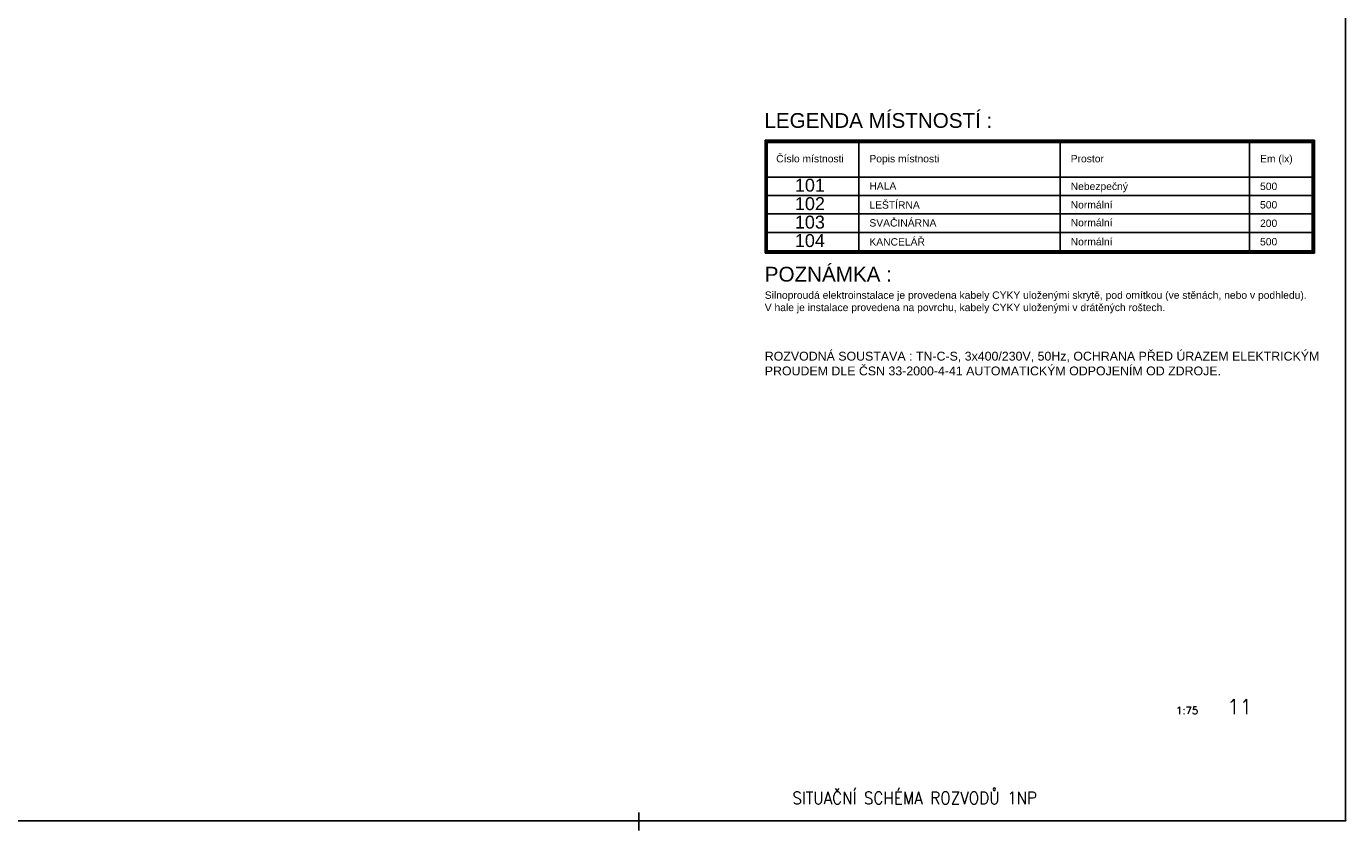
# Model space of a CAD drawing. Extents: x -10604 to 417874, y -84886 to -28187.
# Tile 22 of 32: x 83620 to 110442, y -84886 to -68549. Entities that reach past the tile are written whole.
import ezdxf

# ---------------------------------------------------------------- set-up
doc = ezdxf.new("R2010")
doc.units = 0
doc.header["$MEASUREMENT"] = 0
doc.layers.get('0').update_dxf_attribs({"linetype": 'CONTINUOUS'})
for name, color, linetype in [('__91-Rozpiska', 207, 'CONTINUOUS'), ('__Bílá', 7, 'CONTINUOUS'), ('IN_RAZITKO', 7, 'CONTINUOUS'), ('OBRYSY', 7, 'CONTINUOUS')]:
    doc.layers.add(name, color=color, linetype=linetype)
doc.layers.add('__Višňová', color=7, linetype='CONTINUOUS', true_color=0xdb0084)
doc.layers.add('MP2000N', color=7, linetype='CONTINUOUS', plot=False)
doc.styles.add('ARI-ROM-UNI', font='simplex.shx', dxfattribs={"width": 0.8})
doc.styles.add('Arial', font='arial.ttf')
doc.styles.add('SANSSERIF', font='sas_____.pfb', dxfattribs={"height": 4})

# ---------------------------------------------------------------- blocks, each defined once
blk = doc.blocks.new('150a1')
at = {"layer": '__91-Rozpiska', "linetype": 'Continuous'}
blk.add_line((-9580, 114), (-9580, -132), dxfattribs=at)
at = {"layer": 'MP2000N', "color": 6, "linetype": 'Continuous'}
blk.add_lwpolyline([(-61100, 29150), (0, 29150), (0, 0), (-61100, 0)], close=True, dxfattribs=at)
at = {"layer": 'OBRYSY', "color": 2, "linetype": 'Continuous'}
blk.add_point((0, 0), dxfattribs=at)
blk.add_point((0, 0), dxfattribs=at)
blk.add_point((0, 0), dxfattribs=at)
blk.add_point((0, 0), dxfattribs=at)

msp = doc.modelspace()

# ---------------------------------------------------------------- linework, layer by layer
at = {"layer": '__Bílá'}
for p, q in [((109807, -70860), (98639, -70860)), ((98639, -70860), (98639, -73155)), ((109807, -70875), (98639, -70875)), ((109807, -70890), (98639, -70890)), ((109807, -70905), (98639, -70905)), ((98654, -70860), (98654, -73155)), ((98669, -70860), (98669, -73155)), ((98684, -70860), (98684, -73155)), ((100543, -70860), (100543, -73155)), ((104635, -70860), (104635, -73155)), ((108485, -70860), (108485, -73155)), ((109762, -70860), (109762, -73155)), ((109777, -70860), (109777, -73155)), ((109792, -70860), (109792, -73155)), ((109807, -70860), (109807, -73155)), ((98639, -71610), (109807, -71610)), ((98639, -71985), (109807, -71985)), ((98639, -72360), (109807, -72360)), ((98639, -72735), (109807, -72735)), ((98639, -72735), (109807, -72735)), ((98639, -73110), (109807, -73110)), ((98639, -73125), (109807, -73125)), ((98639, -73140), (109807, -73140)), ((98639, -73155), (109807, -73155))]:
    msp.add_line(p, q, dxfattribs=at)

# ---------------------------------------------------------------- block references
at = {"layer": 'MP2000N', "color": 6, "xscale": 1.5, "yscale": 1.5, "zscale": 1.5}
msp.add_blockref('150a1', (110442, -84687), dxfattribs=at)

# ---------------------------------------------------------------- texts
at = {"width": 11361.4, "attachment_point": 1, "style": 'Arial'}
for s, insert, char_height in [('{\\H2x;POZNÁMKA :\\P}Silnoproudá elektroinstalace je provedena kabely CYKY uloženými skrytě, pod omítkou (ve stěnách, nebo v podhledu).\\PV hale je instalace provedena na povrchu, kabely CYKY uloženými v drátěných roštech.', (98632, -73433), 150), ('ROZVODNÁ SOUSTAVA : TN-C-S, 3x400/230V, 50Hz, OCHRANA PŘED ÚRAZEM ELEKTRICKÝM PROUDEM DLE ČSN 33-2000-4-41 AUTOMATICKÝM ODPOJENÍM OD ZDROJE.', (98632, -75158), 180)]:
    msp.add_mtext(s, dxfattribs=dict(at, insert=insert, char_height=char_height))
at = {"layer": '__Bílá'}
for s, height, style, p in [('LEGENDA MÍSTNOSTÍ :', 300, 'SANSSERIF', (98625, -70610)), ('Číslo místnosti', 150, 'Arial', (98864, -71311)), ('Popis místnosti', 150, 'Arial', (100759, -71311)), ('Prostor', 150, 'Arial', (104852, -71311)), ('Em (lx)', 150, 'Arial', (108702, -71311)), ('HALA', 150, 'Arial', (100759, -71865)), ('Nebezpečný', 150, 'Arial', (104852, -71873)), ('500', 150, 'Arial', (108702, -71873)), ('LEŠTÍRNA', 150, 'Arial', (100759, -72251)), ('Normální', 150, 'Arial', (104852, -72248)), ('500', 150, 'Arial', (108702, -72248)), ('SVAČINÁRNA', 150, 'Arial', (100759, -72615)), ('Normální', 150, 'Arial', (104852, -72610)), ('200', 150, 'Arial', (108702, -72623)), ('KANCELÁŘ', 150, 'Arial', (100759, -73001)), ('Normální', 150, 'Arial', (104852, -72998)), ('500', 150, 'Arial', (108702, -72998))]:
    msp.add_text(s, height=height, dxfattribs=dict(at, style=style)).set_placement(p)
at = {"layer": '__Višňová', "style": 'Arial'}
for s, p in [('101', (99244, -71906)), ('102', (99244, -72281)), ('103', (99243, -72656)), ('104', (99243, -73031))]:
    msp.add_text(s, height=262.5, dxfattribs=at).set_placement(p)
at = {"layer": 'IN_RAZITKO', "transparency": 33554687, "style": 'ARI-ROM-UNI'}
for s, height, p in [('11', 300, (108031, -82519)), ('1:75', 150, (106995, -82519))]:
    msp.add_text(s, height=height, dxfattribs=at).set_placement(p)
at = {"layer": 'IN_RAZITKO', "transparency": 33554687, "style": 'ARI-ROM-UNI', "width": 0.9}
msp.add_text('SITUAČNÍ SCHÉMA ROZVODŮ 1NP', height=250, dxfattribs=at).set_placement((99192, -84349))

doc.saveas('drawing.dxf')
